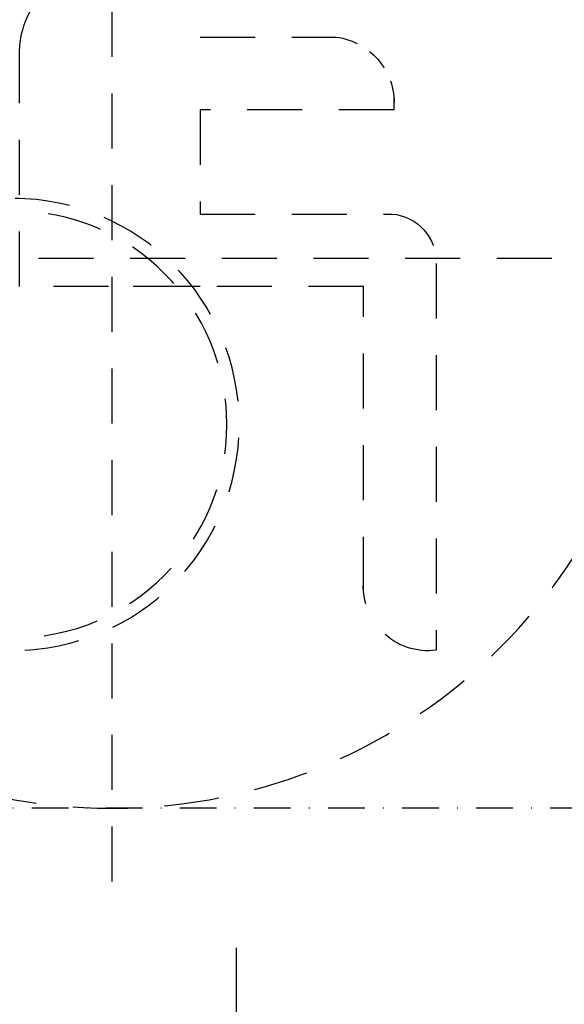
# Model space of a CAD drawing. Header units: millimetres. Extents: x 28600 to 181045, y -399112 to -163690.
# Tile 214 of 256: x 59923 to 59997, y -194621 to -194487. Entities that reach past the tile are written whole.
import ezdxf
from ezdxf.enums import TextEntityAlignment as Align

# ---------------------------------------------------------------- set-up
doc = ezdxf.new("R2010")
doc.units = ezdxf.units.MM
doc.linetypes.add('216-500', pattern=[2.5, 1.5, -1])
doc.linetypes.add('STRICHPUNKTX2', pattern=[2, 1, -0.5, 0, -0.5])
doc.layers.get('0').update_dxf_attribs({"color": 8})
doc.layers.add('!! 2_drzwi opis', color=8, linetype='Continuous')
doc.layers.add('!! 2_wypos-sanitarne', color=8, linetype='Continuous')
doc.styles.add('50', font='ROMANS.shx', dxfattribs={"width": 0.8, "height": 10})
doc.styles.add('ARCHETYP', font='romans.shx', dxfattribs={"height": 15})

# ---------------------------------------------------------------- blocks, each defined once
blk = doc.blocks.new('gvb')
at = {"linetype": '216-500', "ltscale": 5}
for p, q in [((130739.97, 14667.75), (130739.97, 14497.75)), ((130654.97, 14582.75), (130824.97, 14582.75)), ((130705.62, 14537.29), (130705.62, 14578.9))]:
    blk.add_line(p, q, dxfattribs=at)
at = {"linetype": 'STRICHPUNKTX2', "ltscale": 5}
blk.add_line((130654.97, 14507.75), (130824.97, 14507.75), dxfattribs=at)
at = {"linetype": '216-500', "ltscale": 5}
for points in [[(130727.92, 14612.92), (130709.37, 14612.92)], [(130727.92, 14578.9), (130752.56, 14578.9), (130752.56, 14611.05)], [(130701.49, 14604.79), (130701.49, 14603.03), (130727.92, 14603.03)], [(130727.92, 14603.03), (130727.92, 14588.79)], [(130727.92, 14588.79), (130701.75, 14588.8)], [(130727.92, 14588.79), (130713.68, 14588.79)], [(130705.62, 14578.9), (130737.03, 14578.9)]]:
    blk.add_lwpolyline(points, dxfattribs=at)
blk.add_lwpolyline([(130701.75, 14588.8, 0.400619), (130695.72, 14582.06), (130695.72, 14529.31)], format="xyb", dxfattribs=at)
at = {"linetype": '216-500', "ltscale": 2}
blk.add_lwpolyline([(130713.68, 14588.79), (130713.68, 14588.79)], dxfattribs=at)
at = {"linetype": '216-500', "ltscale": 5}
for centre, radius in [((130739.97, 14582.75), 75), ((130753.4, 14560.11), 30.82), ((130753.4, 14560.11), 29.13)]:
    blk.add_circle(centre, radius, dxfattribs=at)
for centre, radius, start, end in [((130740.13, 14610.57), 12.44, 2.2135, 169.0878), ((130696.81, 14538.09), 8.85, 262.981, 5.2099)]:
    blk.add_arc(centre, radius, start, end, dxfattribs=at)
at = {"linetype": '216-500', "ltscale": 2}
blk.add_arc((130710.53, 14603.91), 9.09, 97.3287, 185.5564, dxfattribs=at)
blk = doc.blocks.new('1_ok-opis')
blk.add_line((0, 111.61), (0, 50))
for points in [[(-17, 128.61), (-17, 143.61)], [(17, 128.61), (17, 143.61)]]:
    blk.add_lwpolyline(points)
for centre, start, end in [((0, 143.61), 0, 180), ((0, 128.61), 180, 0)]:
    blk.add_arc(centre, 17, start, end)
at = {"style": 'ARCHETYP'}
for tag, height, rotation, p in [('NR', 12, 90, (0, 136.9)), ('NR', 12, 270, (0, 136.9)), ('SZEROKOŚĆ', 10, 270, (8, 78.29)), ('SZEROKOŚĆ', 10, 90, (-8, 78.29)), ('WYSOKOŚĆ', 10, 270, (-8, 78.29)), ('WYSOKOŚĆ', 10, 90, (8, 78.29))]:
    blk.add_attdef(tag, text='', height=height, rotation=rotation, dxfattribs=at).set_placement(p, align=Align.MIDDLE)

msp = doc.modelspace()

# ---------------------------------------------------------------- block references
at = {"layer": '!! 2_drzwi opis'}
ref = msp.add_blockref('1_ok-opis', (59952.56738, -194563.6861), dxfattribs=dict(at, rotation=180.0000036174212))
ref.add_attrib('WYSOKOŚĆ', '90', dxfattribs={"layer": '0', "height": 10, "rotation": 90.0000036, "style": '50', "oblique": 10, "width": 0.8}).set_placement((59944.56739, -194641.97695), align=Align.MIDDLE)
ref.add_attrib('SZEROKOŚĆ', '205', dxfattribs={"layer": '0', "height": 10, "rotation": 90.0000036, "style": '50', "oblique": 10, "width": 0.8}).set_placement((59960.56739, -194641.97695), align=Align.MIDDLE)
ref.add_attrib('NR', 'Dw6,1', dxfattribs={"layer": '0', "height": 10, "rotation": 90.0000036, "style": '50', "oblique": 10, "width": 0.8}).set_placement((59952.56739, -194700.20606), align=Align.MIDDLE)
at = {"layer": '!! 2_wypos-sanitarne', "xscale": -1}
msp.add_blockref('gvb', (190675.53592, -209102.39573), dxfattribs=at)

doc.saveas('drawing.dxf')
